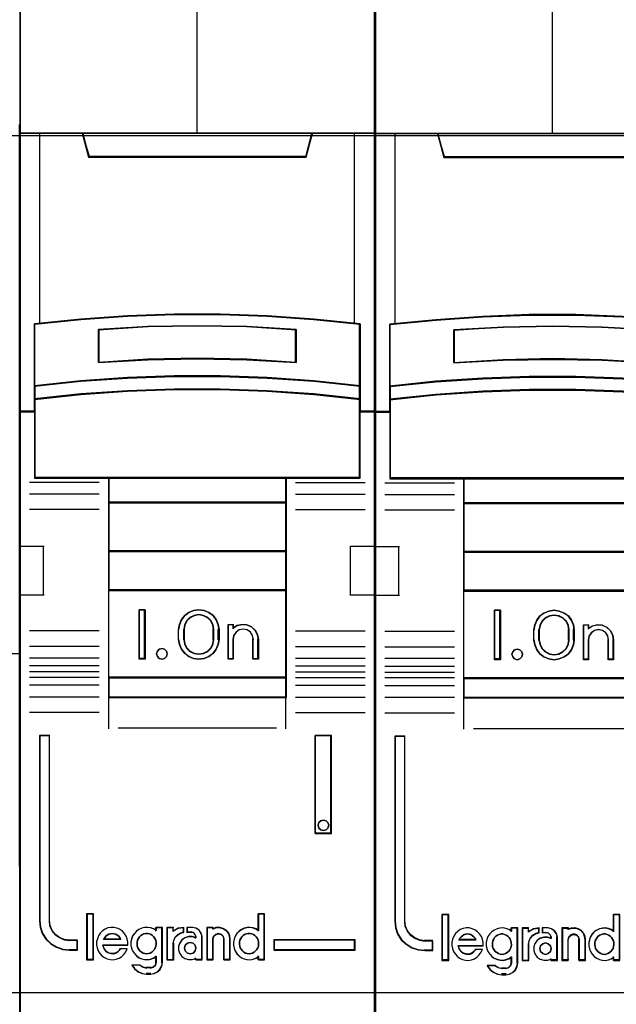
# Model space of a CAD drawing. Header units: millimetres. Extents: x 203 to 3426, y 719 to 2381.
# Tile 173 of 185: x 3384.09 to 3387.21, y 2289.48 to 2294.64. Entities that reach past the tile are written whole.
import ezdxf

# ---------------------------------------------------------------- set-up
doc = ezdxf.new("R2010")
doc.units = ezdxf.units.MM
doc.layers.add('45', color=7, linetype='Continuous')
doc.layers.add('E_Legrand_obudowy', color=7, linetype='Continuous')

# ---------------------------------------------------------------- blocks, each defined once
blk = doc.blocks.new('XL3 160 wnękowa 6x24M')
at = {"layer": 'E_Legrand_obudowy'}
blk.add_lwpolyline([(-215.641, -325.091), (215.545, -325.091), (215.545, -370.033), (-215.641, -370.033), (-215.641, -325.091)], dxfattribs=at)
blk = doc.blocks.new('ON300 T1+T2 - 4P')
at = {"layer": '45', "color": 59}
blk.add_lwpolyline([(71.953803, 22.908847), (71.975302, -41.917551), (71.953803, 22.908847)], close=True, dxfattribs=at)
at = {"layer": '45', "color": 7}
blk.add_lwpolyline([(71.969869, -21.886793), (71.964435, -7.445503), (71.964435, -3.902573), (69.83978, -3.902573), (69.83978, -2.587728), (69.83978, -2.587728), (59.216507, -2.587728), (58.227537, -2.587728), (56.206126, -2.587728), (56.206126, -3.902573), (53.96736, -3.902573), (53.96736, -7.4345), (53.972794, -21.870289)], dxfattribs=at)
blk = doc.blocks.new('S301 TX3')
at = {"layer": '45', "color": 7}
for points in [[(17.986, 40.875), (0, 40.875), (0, -40.875), (17.986, -40.875), (17.986, 40.875)], [(7.813, 12.971), (10.173, 12.971), (12.533, 12.883), (14.887, 12.718), (17.241, 12.488), (17.241, 9.351), (17.241, 8.681), (17.241, 8.049), (17.986, 8.049), (17.986, 22.167), (16.985, 22.167), (14.809, 22.167), (14.492, 20.986), (3.495, 20.986), (3.178, 22.167), (1.002, 22.167), (0, 22.167), (0, 8.049), (0.746, 8.049), (0.746, 8.681), (0.746, 9.351), (0.746, 12.488), (3.089, 12.718), (5.454, 12.883), (7.813, 12.971)], [(3.487, 20.951), (14.498, 20.951), (14.815, 22.167), (8.987, 22.167), (3.169, 22.167), (3.487, 20.951)], [(12.532, 9.752), (14.887, 9.591), (17.241, 9.348), (17.241, 12.508), (14.887, 12.741), (12.532, 12.907), (10.172, 12.995), (7.812, 12.995), (5.452, 12.907), (3.087, 12.741), (0.744, 12.508), (0.744, 9.348), (3.087, 9.591), (5.452, 9.752), (7.812, 9.835), (10.172, 9.835), (12.532, 9.752)], [(13.998, 12.22), (13.998, 10.547), (11.495, 10.687), (8.987, 10.732), (6.489, 10.687), (3.986, 10.547), (3.986, 12.22), (6.489, 12.365), (8.987, 12.41), (11.495, 12.365), (13.998, 12.22)], [(11.495, 10.687), (13.998, 10.547), (13.998, 12.22), (11.495, 12.365), (8.987, 12.41), (6.489, 12.365), (3.986, 12.22), (3.986, 10.547), (6.489, 10.687), (8.987, 10.732), (11.495, 10.687)], [(14.887, 9.618), (12.532, 9.782), (10.172, 9.867), (7.812, 9.867), (5.452, 9.782), (3.087, 9.618), (0.744, 9.368), (0.744, 8.678), (3.087, 8.927), (5.452, 9.091), (7.812, 9.176), (10.172, 9.176), (12.532, 9.091), (14.887, 8.927), (17.241, 8.678), (17.241, 9.368), (14.887, 9.618)], [(12.532, 9.116), (10.172, 9.199), (7.812, 9.199), (5.452, 9.116), (3.087, 8.956), (0.744, 8.712), (0.744, 8.077), (0.744, 4.686), (4.495, 4.686), (13.49, 4.686), (17.241, 4.686), (17.241, 8.077), (17.241, 8.712), (14.887, 8.956), (12.532, 9.116)], [(4.486, 3.43), (13.498, 3.43), (13.498, 4.723), (4.486, 4.723), (4.486, 3.43)], [(13.498, 3.468), (4.486, 3.468), (4.486, 0.964), (13.498, 0.964), (13.498, 3.468)], [(13.498, 1.004), (4.486, 1.004), (4.486, -1.002), (13.498, -1.002), (13.498, 1.004)], [(4.486, -5.434), (13.498, -5.434), (13.498, -0.964), (4.486, -0.964), (4.486, -5.434)], [(6.346, -1.977), (6.346, -4.481), (6.052, -4.481), (6.052, -1.977), (6.346, -1.977)], [(10.049, -2.723), (10.089, -2.973), (10.089, -3.485), (10.049, -3.735), (9.942, -3.98), (9.789, -4.191), (9.58, -4.342), (9.331, -4.442), (9.07, -4.481), (8.804, -4.442), (8.556, -4.342), (8.352, -4.191), (8.193, -3.98), (8.086, -3.735), (8.046, -3.485), (8.046, -2.973), (8.086, -2.723), (8.193, -2.478), (8.352, -2.267), (8.556, -2.116), (8.804, -2.016), (9.07, -1.977), (9.331, -2.016), (9.58, -2.116), (9.789, -2.267), (9.942, -2.478), (10.049, -2.723)], [(9.834, -3.486), (9.834, -2.972), (9.794, -2.749), (9.692, -2.536), (9.515, -2.369), (9.304, -2.262), (9.07, -2.223), (8.831, -2.262), (8.62, -2.369), (8.443, -2.536), (8.341, -2.749), (8.301, -2.972), (8.301, -3.486), (8.341, -3.71), (8.443, -3.922), (8.62, -4.09), (8.831, -4.196), (9.07, -4.229), (9.304, -4.196), (9.515, -4.09), (9.692, -3.922), (9.794, -3.71), (9.834, -3.486)], [(11.012, -2.773), (11.263, -2.717), (11.502, -2.74), (11.736, -2.84), (11.918, -3.014), (12.043, -3.232), (12.083, -3.479), (12.083, -4.481), (11.821, -4.481), (11.821, -3.479), (11.781, -3.277), (11.679, -3.115), (11.513, -3.003), (11.308, -2.964), (11.115, -3.003), (10.955, -3.115), (10.836, -3.277), (10.802, -3.479), (10.802, -4.481), (10.551, -4.481), (10.551, -2.717), (10.802, -2.717), (10.802, -2.908), (11.012, -2.773)], [(7.432, -4.079), (7.468, -4.209), (7.432, -4.339), (7.336, -4.439), (7.205, -4.481), (7.062, -4.439), (6.972, -4.339), (6.93, -4.209), (6.972, -4.079), (7.062, -3.979), (7.205, -3.949), (7.336, -3.979), (7.432, -4.079)], [(13.498, -5.395), (4.486, -5.395), (4.486, -6.42), (13.498, -6.42), (13.498, -5.395)], [(2.926, -19.218), (2.926, -18.729), (2.524, -18.729), (2.252, -18.69), (2.014, -18.586), (1.804, -18.437), (1.64, -18.234), (1.532, -17.992), (1.504, -17.728), (1.504, -8.349), (1, -8.349), (1, -17.728), (1.034, -18.063), (1.141, -18.382), (1.323, -18.663), (1.572, -18.894), (1.861, -19.069), (2.178, -19.179), (2.524, -19.218), (2.926, -19.218)], [(14.955, -8.349), (14.955, -13.311), (15.792, -13.311), (15.792, -8.349), (14.955, -8.349)], [(15.607, -12.762), (15.643, -12.892), (15.607, -13.034), (15.511, -13.123), (15.373, -13.164), (15.241, -13.123), (15.145, -13.034), (15.109, -12.892), (15.145, -12.762), (15.241, -12.662), (15.373, -12.632), (15.511, -12.662), (15.607, -12.762)], [(3.712, -19.692), (3.712, -17.4), (3.406, -17.4), (3.406, -19.692), (3.712, -19.692)], [(16.987, -18.692), (12.861, -18.692), (12.861, -19.218), (16.987, -19.218), (16.987, -18.692)]]:
    blk.add_lwpolyline(points, close=True, dxfattribs=at)
at = {"layer": '45', "color": 139}
for points in [[(17.986, 40.875), (0, 40.875), (0, -40.875), (17.986, -40.875), (17.986, 40.875)], [(12.525, 9.098), (10.17, 9.181), (7.815, 9.181), (5.46, 9.098), (3.1, 8.94), (0.761, 8.698), (0.761, 8.068), (0.761, 4.703), (4.505, 4.703), (13.48, 4.703), (17.223, 4.703), (17.223, 8.068), (17.223, 8.698), (14.874, 8.94), (12.525, 9.098)], [(7.468, -4.209), (7.432, -4.079), (7.336, -3.979), (7.205, -3.949), (7.062, -3.979), (6.972, -4.079), (6.93, -4.209), (6.972, -4.339), (7.062, -4.439), (7.205, -4.481), (7.336, -4.439), (7.432, -4.339), (7.468, -4.209)], [(15.643, -12.892), (15.607, -12.762), (15.511, -12.662), (15.373, -12.632), (15.241, -12.662), (15.145, -12.762), (15.109, -12.892), (15.145, -13.034), (15.241, -13.123), (15.373, -13.164), (15.511, -13.123), (15.607, -13.034), (15.643, -12.892)], [(6.421, -19.405), (6.519, -19.393), (6.606, -19.365), (6.687, -19.319), (6.756, -19.262), (6.82, -19.183), (6.86, -19.109), (6.889, -19.012), (6.912, -18.915), (6.901, -18.818), (6.883, -18.721), (6.843, -18.636), (6.791, -18.545), (6.721, -18.482), (6.646, -18.431), (6.56, -18.391), (6.467, -18.374), (6.38, -18.374), (6.282, -18.391), (6.207, -18.431), (6.126, -18.482), (6.057, -18.545), (6.01, -18.636), (5.97, -18.721), (5.941, -18.818), (5.941, -18.915), (5.953, -19.012), (5.982, -19.109), (6.028, -19.183), (6.086, -19.262), (6.167, -19.319), (6.247, -19.365), (6.334, -19.393), (6.421, -19.405)], [(11.608, -19.405), (11.701, -19.393), (11.787, -19.365), (11.874, -19.319), (11.944, -19.262), (12.002, -19.183), (12.054, -19.109), (12.083, -19.012), (12.088, -18.915), (12.088, -18.818), (12.071, -18.721), (12.03, -18.636), (11.973, -18.545), (11.903, -18.482), (11.834, -18.431), (11.747, -18.391), (11.66, -18.374), (11.562, -18.374), (11.475, -18.391), (11.388, -18.431), (11.307, -18.482), (11.249, -18.545), (11.192, -18.636), (11.151, -18.721), (11.128, -18.818), (11.128, -18.915), (11.14, -19.012), (11.168, -19.109), (11.221, -19.183), (11.278, -19.262), (11.348, -19.319), (11.435, -19.365), (11.521, -19.393), (11.608, -19.405)], [(8.922, -19.116), (8.881, -18.975), (8.774, -18.869), (8.631, -18.828), (8.489, -18.869), (8.382, -18.975), (8.34, -19.116), (8.382, -19.258), (8.489, -19.364), (8.631, -19.405), (8.774, -19.364), (8.881, -19.258), (8.922, -19.116)]]:
    blk.add_lwpolyline(points, close=True, dxfattribs=at)
at = {"layer": '45', "color": 59}
for points in [[(17.967, 40.857), (0.018, 40.857), (0.018, -40.855), (17.967, -40.855), (17.967, 40.857)], [(7.815, 12.977), (10.17, 12.977), (12.524, 12.889), (14.873, 12.725), (17.223, 12.494), (17.223, 9.366), (17.223, 8.697), (17.223, 8.067), (17.967, 8.067), (17.967, 22.149), (16.967, 22.149), (14.796, 22.149), (14.479, 20.971), (3.505, 20.971), (3.189, 22.149), (1.018, 22.149), (0.018, 22.149), (0.018, 8.067), (0.762, 8.067), (0.762, 8.697), (0.762, 9.366), (0.762, 12.494), (3.1, 12.725), (5.46, 12.889), (7.815, 12.977)], [(3.487, 20.951), (14.498, 20.951), (14.815, 22.167), (8.987, 22.167), (3.169, 22.167), (3.487, 20.951)], [(12.532, 9.752), (14.887, 9.591), (17.241, 9.348), (17.241, 12.508), (14.887, 12.741), (12.532, 12.907), (10.172, 12.995), (7.812, 12.995), (5.452, 12.907), (3.087, 12.741), (0.744, 12.508), (0.744, 9.348), (3.087, 9.591), (5.452, 9.752), (7.812, 9.835), (10.172, 9.835), (12.532, 9.752)], [(13.998, 12.22), (13.998, 10.547), (11.495, 10.687), (8.987, 10.732), (6.489, 10.687), (3.986, 10.547), (3.986, 12.22), (6.489, 12.365), (8.987, 12.41), (11.495, 12.365), (13.998, 12.22)], [(11.495, 10.687), (13.998, 10.547), (13.998, 12.22), (11.495, 12.365), (8.987, 12.41), (6.489, 12.365), (3.986, 12.22), (3.986, 10.547), (6.489, 10.687), (8.987, 10.732), (11.495, 10.687)], [(11.486, 10.702), (13.98, 10.565), (13.98, 12.205), (11.486, 12.348), (8.987, 12.392), (6.498, 12.348), (4.004, 12.205), (4.004, 10.565), (6.498, 10.702), (8.987, 10.746), (11.486, 10.702)], [(14.887, 9.618), (12.532, 9.782), (10.172, 9.867), (7.812, 9.867), (5.452, 9.782), (3.087, 9.618), (0.744, 9.368), (0.744, 8.678), (3.087, 8.927), (5.452, 9.091), (7.812, 9.176), (10.172, 9.176), (12.532, 9.091), (14.887, 8.927), (17.241, 8.678), (17.241, 9.368), (14.887, 9.618)], [(14.874, 9.608), (12.525, 9.766), (10.17, 9.849), (7.815, 9.849), (5.46, 9.766), (3.1, 9.608), (0.761, 9.366), (0.761, 8.698), (3.1, 8.939), (5.46, 9.098), (7.815, 9.18), (10.17, 9.18), (12.525, 9.098), (14.874, 8.939), (17.223, 8.698), (17.223, 9.366), (14.874, 9.608)], [(12.532, 9.116), (10.172, 9.199), (7.812, 9.199), (5.452, 9.116), (3.087, 8.956), (0.744, 8.712), (0.744, 8.077), (0.744, 4.686), (4.495, 4.686), (13.49, 4.686), (17.241, 4.686), (17.241, 8.077), (17.241, 8.712), (14.887, 8.956), (12.532, 9.116)], [(4.486, 3.43), (13.498, 3.43), (13.498, 4.723), (4.486, 4.723), (4.486, 3.43)], [(4.504, 3.448), (13.48, 3.448), (13.48, 4.705), (4.504, 4.705), (4.504, 3.448)], [(13.498, 3.468), (4.486, 3.468), (4.486, 0.964), (13.498, 0.964), (13.498, 3.468)], [(13.48, 3.45), (4.504, 3.45), (4.504, 0.982), (13.48, 0.982), (13.48, 3.45)], [(13.498, 1.004), (4.486, 1.004), (4.486, -1.002), (13.498, -1.002), (13.498, 1.004)], [(13.48, 0.984), (4.504, 0.984), (4.504, -0.984), (13.48, -0.984), (13.48, 0.984)], [(4.486, -5.434), (13.498, -5.434), (13.498, -0.964), (4.486, -0.964), (4.486, -5.434)], [(6.346, -1.977), (6.346, -4.481), (6.052, -4.481), (6.052, -1.977), (6.346, -1.977)], [(10.049, -2.723), (10.089, -2.973), (10.089, -3.485), (10.049, -3.735), (9.942, -3.98), (9.789, -4.191), (9.58, -4.342), (9.331, -4.442), (9.07, -4.481), (8.804, -4.442), (8.556, -4.342), (8.352, -4.191), (8.193, -3.98), (8.086, -3.735), (8.046, -3.485), (8.046, -2.973), (8.086, -2.723), (8.193, -2.478), (8.352, -2.267), (8.556, -2.116), (8.804, -2.016), (9.07, -1.977), (9.331, -2.016), (9.58, -2.116), (9.789, -2.267), (9.942, -2.478), (10.049, -2.723)], [(9.834, -3.486), (9.834, -2.972), (9.794, -2.749), (9.692, -2.536), (9.515, -2.369), (9.304, -2.262), (9.07, -2.223), (8.831, -2.262), (8.62, -2.369), (8.443, -2.536), (8.341, -2.749), (8.301, -2.972), (8.301, -3.486), (8.341, -3.71), (8.443, -3.922), (8.62, -4.09), (8.831, -4.196), (9.07, -4.229), (9.304, -4.196), (9.515, -4.09), (9.692, -3.922), (9.794, -3.71), (9.834, -3.486)], [(9.815, -3.48), (9.815, -2.976), (9.776, -2.757), (9.676, -2.548), (9.504, -2.384), (9.298, -2.28), (9.07, -2.241), (8.837, -2.28), (8.632, -2.384), (8.459, -2.548), (8.359, -2.757), (8.32, -2.976), (8.32, -3.48), (8.359, -3.7), (8.459, -3.908), (8.632, -4.073), (8.837, -4.177), (9.07, -4.21), (9.298, -4.177), (9.504, -4.073), (9.676, -3.908), (9.776, -3.7), (9.815, -3.48)], [(11.012, -2.773), (11.263, -2.717), (11.502, -2.74), (11.736, -2.84), (11.918, -3.014), (12.043, -3.232), (12.083, -3.479), (12.083, -4.481), (11.821, -4.481), (11.821, -3.479), (11.781, -3.277), (11.679, -3.115), (11.513, -3.003), (11.308, -2.964), (11.115, -3.003), (10.955, -3.115), (10.836, -3.277), (10.802, -3.479), (10.802, -4.481), (10.551, -4.481), (10.551, -2.717), (10.802, -2.717), (10.802, -2.908), (11.012, -2.773)], [(7.432, -4.079), (7.468, -4.209), (7.432, -4.339), (7.336, -4.439), (7.205, -4.481), (7.062, -4.439), (6.972, -4.339), (6.93, -4.209), (6.972, -4.079), (7.062, -3.979), (7.205, -3.949), (7.336, -3.979), (7.432, -4.079)], [(13.498, -5.395), (4.486, -5.395), (4.486, -6.42), (13.498, -6.42), (13.498, -5.395)], [(13.48, -5.415), (4.504, -5.415), (4.504, -6.402), (13.48, -6.402), (13.48, -5.415)], [(14.955, -8.349), (14.955, -13.311), (15.792, -13.311), (15.792, -8.349), (14.955, -8.349)], [(15.607, -12.762), (15.643, -12.892), (15.607, -13.034), (15.511, -13.123), (15.373, -13.164), (15.241, -13.123), (15.145, -13.034), (15.109, -12.892), (15.145, -12.762), (15.241, -12.662), (15.373, -12.632), (15.511, -12.662), (15.607, -12.762)], [(3.73, -19.71), (3.73, -17.383), (3.386, -17.383), (3.386, -19.71), (3.73, -19.71)], [(10.823, -18.814), (10.823, -18.975), (10.852, -19.125), (10.909, -19.265), (10.994, -19.398), (11.102, -19.51), (11.228, -19.604), (11.358, -19.665), (11.506, -19.699), (11.66, -19.71), (11.814, -19.682), (11.956, -19.626), (12.081, -19.543), (12.081, -19.71), (12.4, -19.71), (12.4, -17.383), (12.081, -17.383), (12.081, -18.24), (11.956, -18.156), (11.814, -18.106), (11.66, -18.079), (11.506, -18.09), (11.358, -18.118), (11.228, -18.184), (11.102, -18.268), (10.994, -18.379), (10.909, -18.513), (10.852, -18.663), (10.823, -18.814)], [(3.891, -18.953), (3.92, -19.104), (3.977, -19.256), (4.057, -19.385), (4.159, -19.502), (4.285, -19.598), (4.433, -19.665), (4.575, -19.699), (4.729, -19.71), (4.883, -19.682), (5.031, -19.626), (5.162, -19.542), (5.27, -19.435), (5.367, -19.301), (5.435, -19.16), (5.088, -19.16), (5.031, -19.233), (4.963, -19.301), (4.883, -19.351), (4.809, -19.379), (4.723, -19.396), (4.632, -19.385), (4.547, -19.368), (4.461, -19.34), (4.381, -19.284), (4.324, -19.216), (4.267, -19.138), (4.239, -19.054), (4.211, -18.97), (5.475, -18.97), (5.475, -18.807), (5.447, -18.644), (5.384, -18.504), (5.299, -18.37), (5.196, -18.257), (5.059, -18.162), (4.923, -18.106), (4.769, -18.067), (4.615, -18.067), (4.461, -18.095), (4.319, -18.151), (4.193, -18.246), (4.074, -18.353), (3.988, -18.487), (3.931, -18.639), (3.891, -18.79), (3.891, -18.953)], [(5.067, -18.587), (5.113, -18.681), (4.248, -18.681), (4.3, -18.587), (4.358, -18.512), (4.428, -18.462), (4.515, -18.405), (4.596, -18.386), (4.684, -18.374), (4.771, -18.386), (4.858, -18.405), (4.939, -18.462), (5.009, -18.512), (5.067, -18.587)], [(5.113, -18.681), (4.248, -18.681), (4.3, -18.587), (4.358, -18.512), (4.428, -18.462), (4.515, -18.405), (4.596, -18.386), (4.684, -18.374), (4.771, -18.386), (4.858, -18.405), (4.939, -18.462), (5.009, -18.512), (5.067, -18.587), (5.113, -18.681)], [(5.717, -18.501), (5.66, -18.652), (5.631, -18.802), (5.631, -18.963), (5.66, -19.114), (5.717, -19.253), (5.808, -19.387), (5.91, -19.498), (6.035, -19.593), (6.183, -19.654), (6.325, -19.687), (6.479, -19.699), (6.627, -19.671), (6.769, -19.615), (6.905, -19.532), (6.905, -19.849), (6.866, -19.988), (6.758, -20.083), (6.627, -20.122), (6.422, -20.122), (6.24, -20.083), (6.075, -19.988), (5.682, -19.988), (5.813, -20.172), (5.99, -20.311), (6.2, -20.406), (6.422, -20.434), (6.627, -20.434), (6.809, -20.406), (6.968, -20.322), (7.105, -20.2), (7.19, -20.027), (7.224, -19.849), (7.224, -18.067), (6.905, -18.067), (6.905, -18.228), (6.769, -18.145), (6.627, -18.095), (6.479, -18.067), (6.325, -18.078), (6.183, -18.106), (6.035, -18.173), (5.91, -18.256), (5.808, -18.368), (5.717, -18.501)], [(6.82, -19.183), (6.756, -19.262), (6.687, -19.319), (6.606, -19.365), (6.519, -19.393), (6.421, -19.405), (6.334, -19.393), (6.247, -19.365), (6.167, -19.319), (6.086, -19.262), (6.028, -19.183), (5.982, -19.109), (5.953, -19.012), (5.941, -18.915), (5.941, -18.818), (5.97, -18.721), (6.01, -18.636), (6.057, -18.545), (6.126, -18.482), (6.207, -18.431), (6.282, -18.391), (6.38, -18.374), (6.467, -18.374), (6.56, -18.391), (6.646, -18.431), (6.721, -18.482), (6.791, -18.545), (6.843, -18.636), (6.883, -18.721), (6.901, -18.818), (6.912, -18.915), (6.889, -19.012), (6.86, -19.109), (6.82, -19.183)], [(6.01, -18.636), (6.057, -18.545), (6.126, -18.482), (6.207, -18.431), (6.282, -18.391), (6.38, -18.374), (6.467, -18.374), (6.56, -18.391), (6.646, -18.431), (6.721, -18.482), (6.791, -18.545), (6.843, -18.636), (6.883, -18.721), (6.901, -18.818), (6.912, -18.915), (6.889, -19.012), (6.86, -19.109), (6.82, -19.183), (6.756, -19.262), (6.687, -19.319), (6.606, -19.365), (6.519, -19.393), (6.421, -19.405), (6.334, -19.393), (6.247, -19.365), (6.167, -19.319), (6.086, -19.262), (6.028, -19.183), (5.982, -19.109), (5.953, -19.012), (5.941, -18.915), (5.941, -18.818), (5.97, -18.721), (6.01, -18.636)], [(7.446, -18.067), (7.446, -19.71), (7.771, -19.71), (7.771, -18.886), (7.8, -18.723), (7.876, -18.56), (7.998, -18.437), (8.143, -18.353), (8.312, -18.302), (8.312, -18.067), (8.027, -18.106), (7.771, -18.241), (7.771, -18.067), (7.446, -18.067)], [(7.464, -18.087), (7.464, -19.692), (7.776, -19.692), (7.776, -18.887), (7.804, -18.728), (7.876, -18.569), (7.993, -18.448), (8.132, -18.366), (8.294, -18.317), (8.294, -18.087), (8.021, -18.125), (7.776, -18.256), (7.776, -18.087), (7.464, -18.087)], [(8.098, -18.858), (8.041, -19.026), (8.041, -19.216), (8.098, -19.385), (8.213, -19.542), (8.356, -19.643), (8.546, -19.699), (8.729, -19.699), (8.913, -19.643), (8.913, -19.71), (9.234, -19.71), (9.234, -18.532), (9.194, -18.353), (9.085, -18.201), (8.93, -18.106), (8.747, -18.067), (8.483, -18.067), (8.483, -18.302), (8.672, -18.302), (8.787, -18.33), (8.873, -18.42), (8.913, -18.532), (8.913, -18.6), (8.729, -18.543), (8.546, -18.543), (8.356, -18.6), (8.213, -18.706), (8.098, -18.858)], [(9.467, -18.067), (9.467, -19.71), (9.777, -19.71), (9.777, -18.656), (9.818, -18.515), (9.921, -18.42), (10.059, -18.381), (10.208, -18.42), (10.3, -18.515), (10.34, -18.656), (10.34, -19.71), (10.662, -19.71), (10.662, -18.656), (10.633, -18.487), (10.564, -18.325), (10.45, -18.201), (10.294, -18.117), (10.128, -18.067), (9.944, -18.078), (9.777, -18.134), (9.777, -18.067), (9.467, -18.067)], [(9.487, -18.087), (9.487, -19.692), (9.787, -19.692), (9.787, -18.662), (9.826, -18.525), (9.926, -18.432), (10.059, -18.393), (10.204, -18.432), (10.292, -18.525), (10.331, -18.662), (10.331, -19.692), (10.642, -19.692), (10.642, -18.662), (10.615, -18.497), (10.548, -18.339), (10.437, -18.218), (10.287, -18.136), (10.126, -18.087), (9.948, -18.097), (9.787, -18.152), (9.787, -18.087), (9.487, -18.087)], [(11.747, -18.391), (11.834, -18.431), (11.903, -18.482), (11.973, -18.545), (12.03, -18.636), (12.071, -18.721), (12.088, -18.818), (12.088, -18.915), (12.083, -19.012), (12.054, -19.109), (12.002, -19.183), (11.944, -19.262), (11.874, -19.319), (11.787, -19.365), (11.701, -19.393), (11.608, -19.405), (11.521, -19.393), (11.435, -19.365), (11.348, -19.319), (11.278, -19.262), (11.221, -19.183), (11.168, -19.109), (11.14, -19.012), (11.128, -18.915), (11.128, -18.818), (11.151, -18.721), (11.192, -18.636), (11.249, -18.545), (11.307, -18.482), (11.388, -18.431), (11.475, -18.391), (11.562, -18.374), (11.66, -18.374), (11.747, -18.391)], [(11.151, -18.721), (11.192, -18.636), (11.249, -18.545), (11.307, -18.482), (11.388, -18.431), (11.475, -18.391), (11.562, -18.374), (11.66, -18.374), (11.747, -18.391), (11.834, -18.431), (11.903, -18.482), (11.973, -18.545), (12.03, -18.636), (12.071, -18.721), (12.088, -18.818), (12.088, -18.915), (12.083, -19.012), (12.054, -19.109), (12.002, -19.183), (11.944, -19.262), (11.874, -19.319), (11.787, -19.365), (11.701, -19.393), (11.608, -19.405), (11.521, -19.393), (11.435, -19.365), (11.348, -19.319), (11.278, -19.262), (11.221, -19.183), (11.168, -19.109), (11.14, -19.012), (11.128, -18.915), (11.128, -18.818), (11.151, -18.721)], [(8.881, -18.975), (8.922, -19.116), (8.881, -19.258), (8.774, -19.364), (8.631, -19.405), (8.489, -19.364), (8.382, -19.258), (8.34, -19.116), (8.382, -18.975), (8.489, -18.869), (8.631, -18.828), (8.774, -18.869), (8.881, -18.975)], [(8.34, -19.116), (8.382, -18.975), (8.489, -18.869), (8.631, -18.828), (8.774, -18.869), (8.881, -18.975), (8.922, -19.116), (8.881, -19.258), (8.774, -19.364), (8.631, -19.405), (8.489, -19.364), (8.382, -19.258), (8.34, -19.116)], [(16.967, -18.71), (12.878, -18.71), (12.878, -19.2), (16.967, -19.2), (16.967, -18.71)]]:
    blk.add_lwpolyline(points, close=True, dxfattribs=at)
at = {"layer": '45', "color": 139}
for points in [[(8.967, 29.354), (8.967, 22.129)], [(0, 22.167), (17.986, 22.167)], [(3.169, 22.167), (3.526, 20.951)], [(14.815, 22.167), (14.46, 20.951)], [(3.487, 20.989), (14.498, 20.989)], [(17.241, 12.476), (14.887, 12.724), (12.532, 12.901), (10.172, 12.995), (7.812, 12.995), (5.452, 12.901), (3.087, 12.724), (0.744, 12.476)], [(0.744, 12.514), (0.744, 4.686)], [(17.203, 4.686), (17.203, 12.514)], [(13.998, 12.185), (11.495, 12.357), (8.987, 12.41), (6.489, 12.357), (3.986, 12.185)], [(3.986, 10.547), (3.986, 12.223)], [(13.961, 10.547), (13.961, 12.223)], [(13.998, 10.547), (11.495, 10.713), (8.987, 10.766), (6.489, 10.713), (3.986, 10.547)], [(17.241, 9.348), (14.887, 9.607), (12.532, 9.778), (10.172, 9.867), (7.812, 9.867), (5.452, 9.778), (3.087, 9.607), (0.744, 9.348)], [(17.241, 8.678), (14.887, 8.938), (12.532, 9.11), (10.172, 9.199), (7.812, 9.199), (5.452, 9.11), (3.087, 8.938), (0.744, 8.678)], [(0.783, 8.087), (0, 8.087)], [(17.986, 8.087), (17.203, 8.087)], [(17.241, 4.723), (0.744, 4.723)], [(4.486, 4.723), (4.486, -6.42)], [(4.486, 4.723), (13.498, 4.723)], [(13.461, 4.723), (13.461, -6.42)], [(4.026, 4.459), (0.5, 4.459)], [(13.961, 4.459), (17.487, 4.459)], [(4.026, 3.874), (0.5, 3.874)], [(13.961, 3.874), (17.487, 3.874)], [(4.026, 3.091), (0.5, 3.091)], [(4.486, 3.468), (13.498, 3.468)], [(13.961, 3.091), (17.487, 3.091)], [(0, 1.25), (1.233, 1.25)], [(1.193, 1.25), (1.193, -1.254)], [(4.486, 1.004), (13.498, 1.004)], [(16.754, -1.254), (16.754, 1.25)], [(16.754, 1.25), (17.986, 1.25)], [(4.486, -0.964), (13.498, -0.964)], [(0, -1.216), (1.233, -1.216)], [(16.754, -1.216), (17.986, -1.216)], [(6.346, -1.977), (6.052, -1.977)], [(6.052, -1.977), (6.052, -4.481)], [(6.308, -1.977), (6.308, -4.481)], [(10.089, -2.996), (10.049, -2.74), (9.942, -2.489), (9.789, -2.273), (9.58, -2.12), (9.331, -2.017), (9.07, -1.977), (8.804, -2.017), (8.556, -2.12), (8.352, -2.273), (8.193, -2.489), (8.086, -2.74), (8.046, -2.996)], [(9.834, -2.996), (9.794, -2.765), (9.692, -2.546), (9.515, -2.373), (9.304, -2.264), (9.07, -2.223), (8.831, -2.264), (8.62, -2.373), (8.443, -2.546), (8.341, -2.765), (8.301, -2.996)], [(8.046, -3.5), (8.046, -2.958)], [(8.301, -3.5), (8.301, -2.958)], [(9.795, -3.5), (9.795, -2.958)], [(10.051, -3.5), (10.051, -2.958)], [(10.551, -2.717), (10.834, -2.717)], [(10.551, -2.717), (10.551, -4.481)], [(10.795, -2.717), (10.795, -2.942)], [(12.083, -3.5), (12.043, -3.247), (11.917, -3.022), (11.734, -2.844), (11.499, -2.74), (11.258, -2.717), (11.007, -2.775), (10.795, -2.913)], [(11.827, -3.5), (11.786, -3.288), (11.683, -3.117), (11.515, -2.999), (11.308, -2.958), (11.112, -2.999), (10.95, -3.117), (10.829, -3.288), (10.795, -3.5)], [(4.026, -3.051), (0.5, -3.051)], [(8.046, -3.462), (8.086, -3.718), (8.193, -3.969), (8.352, -4.185), (8.556, -4.339), (8.804, -4.441), (9.07, -4.481), (9.331, -4.441), (9.58, -4.339), (9.789, -4.185), (9.942, -3.969), (10.049, -3.718), (10.089, -3.462)], [(8.301, -3.462), (8.341, -3.693), (8.443, -3.912), (8.62, -4.085), (8.831, -4.195), (9.07, -4.229), (9.304, -4.195), (9.515, -4.085), (9.692, -3.912), (9.794, -3.693), (9.834, -3.462)], [(10.795, -3.462), (10.795, -4.481)], [(11.789, -3.462), (11.789, -4.481)], [(12.044, -3.462), (12.044, -4.481)], [(13.961, -3.051), (17.487, -3.051)], [(4.026, -3.84), (0.5, -3.84)], [(13.961, -3.84), (17.487, -3.84)], [(4.026, -4.427), (0.5, -4.427)], [(6.346, -4.443), (6.052, -4.443)], [(10.551, -4.443), (10.834, -4.443)], [(11.789, -4.443), (12.083, -4.443)], [(13.961, -4.427), (17.487, -4.427)], [(4.026, -4.826), (0.5, -4.826)], [(13.961, -4.826), (17.487, -4.826)], [(4.026, -5.122), (0.5, -5.122)], [(4.026, -5.407), (0.5, -5.407)], [(4.486, -5.395), (13.498, -5.395)], [(13.961, -5.122), (17.487, -5.122)], [(13.961, -5.407), (17.487, -5.407)], [(4.026, -5.806), (0.5, -5.806)], [(13.961, -5.806), (17.487, -5.806)], [(4.026, -6.399), (0.5, -6.399)], [(4.486, -6.383), (13.498, -6.383)], [(4.486, -6.383), (4.486, -8.003)], [(13.461, -6.383), (13.461, -8.003)], [(13.961, -6.399), (17.487, -6.399)], [(4.026, -7.182), (0.5, -7.182)], [(13.961, -7.182), (17.487, -7.182)], [(4.981, -7.965), (13.004, -7.965)], [(1, -8.349), (1, -17.733)], [(1, -8.349), (1.532, -8.349)], [(1.492, -8.349), (1.492, -17.733)], [(14.955, -13.311), (14.955, -8.349)], [(14.955, -8.349), (15.792, -8.349)], [(15.754, -13.311), (15.754, -8.349)], [(14.955, -13.274), (15.792, -13.274)], [(3.386, -17.383), (3.386, -19.71)], [(3.386, -17.383), (3.73, -17.383)], [(3.693, -17.383), (3.693, -19.71)], [(12.051, -17.383), (12.051, -18.264)], [(12.051, -17.383), (12.4, -17.383)], [(12.361, -17.383), (12.361, -19.71)], [(1, -17.695), (1.034, -18.038), (1.142, -18.364), (1.324, -18.65), (1.575, -18.886), (1.865, -19.066), (2.184, -19.179), (2.532, -19.218)], [(1.492, -17.695), (1.521, -17.968), (1.631, -18.218), (1.798, -18.428), (2.012, -18.582), (2.255, -18.69), (2.532, -18.729)], [(5.475, -18.97), (5.475, -18.807), (5.447, -18.644), (5.384, -18.504), (5.299, -18.37), (5.196, -18.257), (5.059, -18.162), (4.923, -18.106), (4.769, -18.067), (4.615, -18.067), (4.461, -18.095), (4.319, -18.151), (4.193, -18.246), (4.074, -18.353), (3.988, -18.487), (3.931, -18.639), (3.891, -18.79), (3.891, -18.953), (3.92, -19.104), (3.977, -19.256), (4.057, -19.385), (4.159, -19.502), (4.285, -19.598), (4.433, -19.665), (4.575, -19.699), (4.729, -19.71), (4.883, -19.682), (5.031, -19.626), (5.162, -19.542), (5.27, -19.435), (5.367, -19.301), (5.435, -19.16)], [(5.113, -18.681), (5.067, -18.587), (5.009, -18.512), (4.939, -18.462), (4.858, -18.405), (4.771, -18.386), (4.684, -18.374), (4.596, -18.386), (4.515, -18.405), (4.428, -18.462), (4.358, -18.512), (4.3, -18.587), (4.248, -18.681)], [(6.912, -18.229), (6.775, -18.145), (6.632, -18.095), (6.483, -18.067), (6.329, -18.078), (6.186, -18.106), (6.037, -18.173), (5.911, -18.257), (5.808, -18.37), (5.717, -18.504), (5.66, -18.656), (5.631, -18.807), (5.631, -18.97), (5.66, -19.121), (5.717, -19.261), (5.808, -19.396), (5.911, -19.508), (6.037, -19.603), (6.186, -19.665), (6.329, -19.699), (6.483, -19.71), (6.632, -19.682), (6.775, -19.626), (6.912, -19.542)], [(6.875, -18.067), (6.875, -18.264)], [(6.875, -18.067), (7.224, -18.067)], [(7.185, -18.067), (7.185, -19.859)], [(7.446, -18.067), (7.446, -19.71)], [(7.446, -18.067), (7.796, -18.067)], [(8.312, -18.067), (8.02, -18.114), (7.758, -18.275)], [(7.758, -18.067), (7.758, -18.275)], [(8.312, -18.298), (8.139, -18.351), (7.99, -18.439), (7.865, -18.567), (7.788, -18.736), (7.758, -18.905)], [(8.274, -18.067), (8.274, -18.336)], [(8.467, -18.067), (8.467, -18.336)], [(8.761, -18.067), (8.467, -18.067)], [(8.467, -18.298), (8.69, -18.298)], [(8.922, -18.561), (8.877, -18.433), (8.781, -18.33), (8.652, -18.298)], [(9.234, -18.561), (9.192, -18.37), (9.078, -18.21), (8.916, -18.108), (8.724, -18.067)], [(9.467, -18.067), (9.467, -19.71)], [(9.467, -18.067), (9.806, -18.067)], [(10.662, -18.681), (10.633, -18.505), (10.563, -18.336), (10.447, -18.207), (10.291, -18.119), (10.122, -18.067), (9.936, -18.078), (9.768, -18.137)], [(9.768, -18.067), (9.768, -18.171)], [(10.35, -18.681), (10.309, -18.524), (10.214, -18.418), (10.059, -18.374), (9.917, -18.418), (9.81, -18.524), (9.768, -18.681)], [(12.088, -18.229), (11.962, -18.145), (11.819, -18.095), (11.665, -18.067), (11.51, -18.078), (11.361, -18.106), (11.23, -18.173), (11.104, -18.257), (10.995, -18.37), (10.909, -18.504), (10.852, -18.656), (10.823, -18.807), (10.823, -18.97), (10.852, -19.121), (10.909, -19.261), (10.995, -19.396), (11.104, -19.508), (11.23, -19.603), (11.361, -19.665), (11.51, -19.699), (11.665, -19.71), (11.819, -19.682), (11.962, -19.626), (12.088, -19.542)], [(2.492, -18.692), (2.926, -18.692)], [(2.886, -18.692), (2.886, -19.218)], [(2.886, -18.692), (2.886, -19.218)], [(4.203, -18.95), (5.475, -18.95)], [(4.203, -18.95), (4.232, -19.04), (4.261, -19.13), (4.319, -19.213), (4.377, -19.285), (4.459, -19.345), (4.546, -19.375), (4.633, -19.393), (4.726, -19.405), (4.813, -19.387), (4.888, -19.357), (4.97, -19.303), (5.039, -19.231), (5.097, -19.154)], [(4.248, -18.643), (5.113, -18.643)], [(7.446, -19.71), (7.796, -19.71), (7.796, -18.868)], [(8.922, -18.59), (8.737, -18.534), (8.551, -18.534), (8.36, -18.59), (8.215, -18.698), (8.099, -18.851), (8.041, -19.02), (8.041, -19.213), (8.099, -19.382), (8.215, -19.541), (8.36, -19.643), (8.551, -19.699), (8.737, -19.699), (8.922, -19.643)], [(8.885, -18.523), (8.885, -18.625)], [(9.195, -18.523), (9.195, -19.71)], [(9.768, -18.643), (9.768, -19.71)], [(10.311, -18.643), (10.311, -19.71)], [(10.623, -18.643), (10.623, -19.71)], [(12.861, -18.692), (16.987, -18.692)], [(12.861, -18.692), (12.861, -19.218)], [(16.947, -19.218), (16.947, -18.692)], [(2.492, -19.18), (2.926, -19.18)], [(5.058, -19.135), (5.436, -19.135)], [(12.861, -19.18), (16.987, -19.18)], [(3.386, -19.672), (3.73, -19.672)], [(6.602, -20.434), (6.792, -20.405), (6.958, -20.317), (7.1, -20.189), (7.188, -20.008), (7.224, -19.821)], [(6.602, -20.127), (6.748, -20.083), (6.868, -19.977), (6.912, -19.821)], [(6.875, -19.509), (6.875, -19.859)], [(8.885, -19.608), (8.885, -19.71)], [(8.885, -19.672), (9.234, -19.672)], [(9.467, -19.672), (9.806, -19.672)], [(10.311, -19.672), (10.662, -19.672)], [(12.051, -19.509), (12.051, -19.71)], [(12.051, -19.672), (12.4, -19.672)], [(5.68, -19.958), (5.814, -20.154), (5.996, -20.303), (6.213, -20.404), (6.441, -20.434)], [(5.68, -19.958), (6.102, -19.958)], [(6.063, -19.958), (6.243, -20.077), (6.441, -20.127)], [(6.402, -20.089), (6.642, -20.089)], [(6.642, -20.396), (6.402, -20.396)]]:
    blk.add_lwpolyline(points, dxfattribs=at)
at = {"layer": '45', "color": 140}
for points in [[(7.813, 12.971), (10.173, 12.971), (12.533, 12.883), (14.887, 12.718), (17.241, 12.488), (17.241, 9.351), (17.241, 8.681), (17.241, 8.049), (17.986, 8.049), (17.986, 22.167), (16.985, 22.167), (14.809, 22.167), (14.492, 20.986), (3.495, 20.986), (3.178, 22.167), (1.002, 22.167), (0, 22.167), (0, 8.049), (0.746, 8.049), (0.746, 8.681), (0.746, 9.351), (0.746, 12.488), (3.089, 12.718), (5.454, 12.883), (7.813, 12.971)], [(3.506, 20.969), (14.481, 20.969), (14.797, 22.149), (8.988, 22.149), (3.189, 22.149), (3.506, 20.969)]]:
    blk.add_lwpolyline(points, close=True, dxfattribs=at)
for points in [[(1, 22.167), (1, 12.503)], [(16.947, 12.503), (16.947, 22.167)]]:
    blk.add_lwpolyline(points, dxfattribs=at)
at = {"layer": '45', "color": 1}
for points in [[(2.926, -19.218), (2.926, -18.729), (2.524, -18.729), (2.252, -18.69), (2.014, -18.586), (1.804, -18.437), (1.64, -18.234), (1.532, -17.992), (1.504, -17.728), (1.504, -8.349), (1, -8.349), (1, -17.728), (1.034, -18.063), (1.141, -18.382), (1.323, -18.663), (1.572, -18.894), (1.861, -19.069), (2.178, -19.179), (2.524, -19.218), (2.926, -19.218)], [(2.908, -19.2), (2.908, -18.712), (2.513, -18.712), (2.246, -18.674), (2.013, -18.57), (1.807, -18.422), (1.646, -18.219), (1.54, -17.978), (1.512, -17.715), (1.512, -8.367), (1.018, -8.367), (1.018, -17.715), (1.051, -18.049), (1.157, -18.367), (1.335, -18.647), (1.579, -18.877), (1.863, -19.052), (2.174, -19.162), (2.513, -19.2), (2.908, -19.2)], [(16.987, -18.692), (12.861, -18.692), (12.861, -19.218), (16.987, -19.218), (16.987, -18.692)]]:
    blk.add_lwpolyline(points, close=True, dxfattribs=at)
blk = doc.blocks.new('G$C3556625F')
at = {"linetype": 'Continuous', "xscale": 0.103478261, "yscale": 0.103478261, "zscale": 0.103478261}
blk.add_blockref('ON300 T1+T2 - 4P', (-64.3843, 84.5802), dxfattribs=at)
at = {"xscale": 0.103478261, "yscale": 0.103478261, "zscale": 0.103478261}
for p in [(-56.937, 84.6118), (-55.0757, 84.609)]:
    blk.add_blockref('S301 TX3', p, dxfattribs=at)
at = {"layer": 'E_Legrand_obudowy', "color": 67, "true_color": 0x727430, "xscale": 0.1, "yscale": 0.1, "zscale": 0.1}
blk.add_blockref('XL3 160 wnękowa 6x24M', (-68.6374, 119.4025), dxfattribs=at)

msp = doc.modelspace()

# ---------------------------------------------------------------- block references
msp.add_blockref('G$C3556625F', (3441.0223, 2207.1429))

doc.saveas('drawing.dxf')
